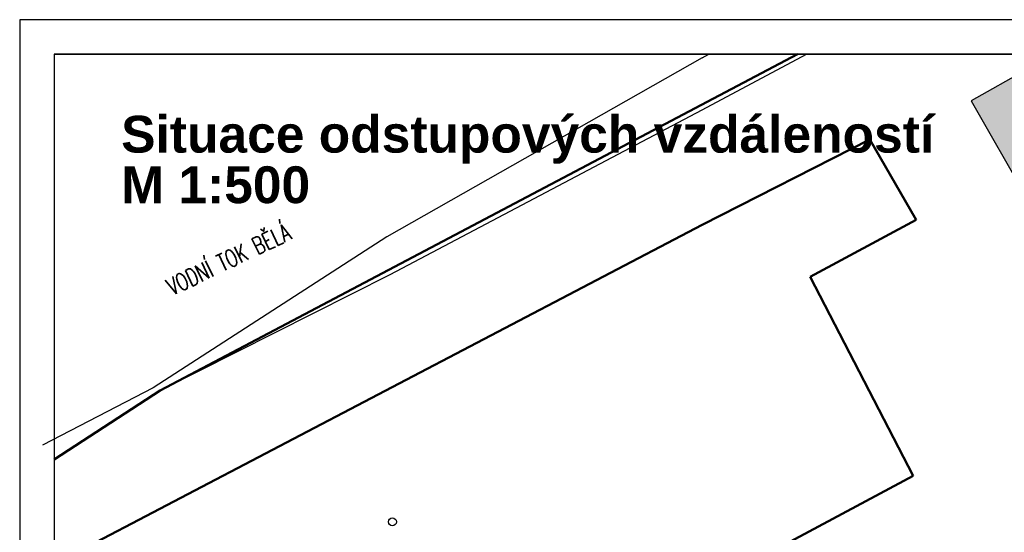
# Model space of a CAD drawing. Header units: millimetres. Extents: x 2886542 to 7567581, y -792623 to 134766.
# Tile 67 of 256: x 4045152 to 4116211, y -382568 to -345537. Entities that reach past the tile are written whole.
import ezdxf

# ---------------------------------------------------------------- set-up
doc = ezdxf.new("R2010")
doc.units = ezdxf.units.MM
for name, color, linetype in [('IN_TEXT', 7, 'Continuous'), ('KATASTR', 7, 'Continuous'), ('požárničina', 10, 'Continuous')]:
    doc.layers.add(name, color=color, linetype=linetype)
doc.layers.add('Text obecně', color=7, linetype='Continuous', lineweight=25)
doc.layers.add('Vrstva 6', color=7, linetype='Continuous', lineweight=0)
doc.styles.add('ARIELCE', font='arialbd.ttf')
doc.styles.add('KOTY', font='SIMPLEX.SHX', dxfattribs={"width": 0.7})

msp = doc.modelspace()

# ---------------------------------------------------------------- hatches: boundary and pattern name
at = {"layer": 'požárničina', "linetype": 'Continuous', "lineweight": 50}
msp.add_hatch(color=253, dxfattribs=at).paths.add_polyline_path([(4157562.2, -348037.1), (4150149.5, -348037.1), (4119745, -348037.1), (4113827.3, -351395.4), (4123155.5, -367833), (4141388, -357486.2), (4161929.7, -393890.7), (4178219.5, -384646.4)])

# ---------------------------------------------------------------- linework, layer by layer
at = {"color": 5, "linetype": 'Continuous', "lineweight": 50}
msp.add_lwpolyline([(4047651.9, -377317.3), (4055288.2, -372319), (4101291.9, -348037.1)], dxfattribs=at)
at = {"layer": 'KATASTR'}
for p, q in [((4094411.8, -348298.6), (4094882.7, -348037.1)), ((4094411.8, -352054.9), (4101934.6, -348037.1)), ((4094411.8, -348298.6), (4071656.5, -361213.5)), ((4071893.7, -363945.6), (4094411.8, -352054.9)), ((4071656.5, -361213.5), (4054775.6, -372121.5)), ((4055288.2, -372319), (4071893.7, -363945.6)), ((4054775.6, -372121.5), (4046788.8, -376264.4)), ((4047651.9, -377317.3), (4055288.2, -372319))]:
    msp.add_line(p, q, dxfattribs=at)
at = {"layer": 'KATASTR', "color": 7, "lineweight": 50}
for p, q in [((4094411.8, -360346.7), (4106500.7, -354191.7)), ((4106500.7, -354191.7), (4109852.3, -360007.4)), ((4109852.3, -360007.4), (4102200.1, -364104.4)), ((4094411.8, -360346.7), (4047651.9, -384851.6)), ((4102200.1, -364104.4), (4109631.2, -378475.9)), ((4047651.9, -411656.5), (4109631.2, -378475.9))]:
    msp.add_line(p, q, dxfattribs=at)
at = {"layer": 'KATASTR'}
msp.add_circle((4072052.8, -381809.4), 285.6, dxfattribs=at)
at = {"layer": 'Text obecně'}
for p, q in [((4150149.5, -345537.2), (4045152, -345537.2)), ((4045152, -345537.2), (4045152, -494700.4)), ((4047651.9, -348037.1), (4150149.5, -348037.1)), ((4150149.5, -348037.1), (4047651.9, -348037.1)), ((4150149.5, -348037.1), (4047651.9, -348037.1)), ((4047651.9, -348037.1), (4150149.5, -348037.1)), ((4150149.5, -348037.1), (4047651.9, -348037.1)), ((4150149.5, -348037.1), (4047651.9, -348037.1)), ((4047651.9, -348037.1), (4150149.5, -348037.1)), ((4150149.5, -348037.1), (4047651.9, -348037.1)), ((4150149.5, -348037.1), (4047651.9, -348037.1)), ((4047651.9, -348037.1), (4150149.5, -348037.1)), ((4150149.5, -348037.1), (4047651.9, -348037.1)), ((4150149.5, -348037.1), (4047651.9, -348037.1)), ((4047651.9, -348037.1), (4150149.5, -348037.1)), ((4150149.5, -348037.1), (4047651.9, -348037.1)), ((4150149.5, -348037.1), (4047651.9, -348037.1)), ((4047651.9, -348037.1), (4047651.9, -492200.5)), ((4047651.9, -348037.1), (4047651.9, -492200.5)), ((4047651.9, -348037.1), (4047651.9, -492200.5))]:
    msp.add_line(p, q, dxfattribs=at)
at = {"layer": 'Vrstva 6', "color": 1, "linetype": 'Continuous', "lineweight": 30}
for p, q in [((4119745, -348037.1), (4113827.3, -351395.4)), ((4113827.3, -351395.4), (4123155.5, -367833))]:
    msp.add_line(p, q, dxfattribs=at)

# ---------------------------------------------------------------- texts
at = {"color": 250, "lineweight": 9, "extrusion": (0, 0, -1), "style": 'ARIELCE', "text_generation_flag": 2}
for s, height, p in [('Situace odstupových vzdáleností', 2661.683, (-4052475.8, -355140.4, 40997.4)), ('M 1:500', 2661.68, (-4052475.8, -358793.3, 40997.4))]:
    msp.add_text(s, height=height, dxfattribs=at).set_placement(p)
at = {"layer": 'IN_TEXT', "insert": (4055620.6, -364363.7), "char_height": 1250, "width": 17148.292, "attachment_point": 1, "rotation": 25.519609, "style": 'KOTY'}
msp.add_mtext('VODNÍ TOK BĚLÁ', dxfattribs=at)

doc.saveas('drawing.dxf')
